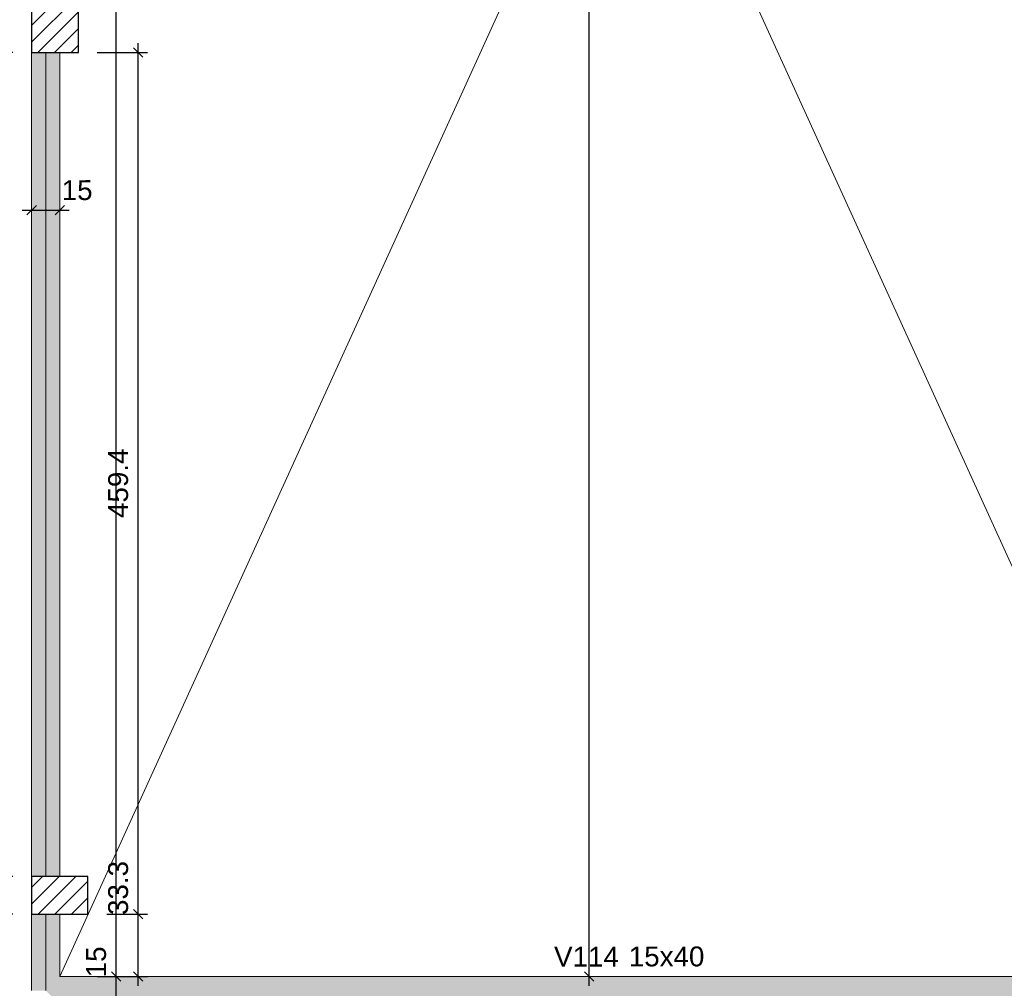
# Model space of a CAD drawing. Header units: millimetres. Extents: x 0 to 119, y 0 to 84.
# Tile 4 of 35: x 10 to 21, y 41 to 51. Entities that reach past the tile are written whole.
import ezdxf

# ---------------------------------------------------------------- set-up
doc = ezdxf.new("R2010")
doc.units = ezdxf.units.MM
doc.header["$MEASUREMENT"] = 0
doc.linetypes.add('NULL', pattern=[0])
doc.layers.get('0').update_dxf_attribs({"lineweight": 18})
for name, color, linetype, lineweight in [('FO-Aberturas', 7, 'Continuous', 5), ('FO-Cotas', 5, 'Continuous', 5), ('FO-Eixos', 5, 'Continuous', 5), ('FO-Hachura pilar que passa', 19, 'Continuous', 5), ('FO-Hachura viga', 43, 'Continuous', 5), ('FO-Pilares', 4, 'Continuous', 30), ('FO-Textos das vigas', 7, 'Continuous', 5), ('FO-Vigas', 1, 'Continuous', 20)]:
    doc.layers.add(name, color=color, linetype=linetype, lineweight=lineweight)
doc.styles.add('Arial', font='txt')
doc.dimstyles.new('UM_50.000000', dxfattribs={"dimtxt": 0.18, "dimasz": 0.1, "dimexe": 0.1, "dimexo": 0.2, "dimgap": 0, "dimtad": 1, "dimtih": 1, "dimtoh": 1, "dimdec": 1, "dimlfac": 50, "dimzin": 0, "dimdsep": 46, "dimtxsty": 'Standard', "dimcen": 0.09, "dimdle": 0.1, "dimadec": 1, "dimazin": 2, "dimtfac": 1, "dimtdec": 4, "dimtofl": 0, "dimtmove": 0, "dimatfit": 3, "dimfxl": 1, "dimtolj": 1, "dimarcsym": 0})

# ---------------------------------------------------------------- blocks, each defined once
blk = doc.blocks.new('_Oblique')
at = {"color": 0, "linetype": 'ByBlock', "lineweight": -2}
blk.add_line((-0.5, -0.5), (0.5, 0.5), dxfattribs=at)
blk = doc.blocks.new('*D48')
at = {"layer": 'Defpoints', "color": 0}
for p in [(8.903, 41.498), (10.315, 41.498), (10.315, 35.155)]:
    blk.add_point(p, dxfattribs=at)
at = {"layer": 'FO-Cotas', "color": 0, "lineweight": -2}
for p, q in [((8.903, 35.055), (8.903, 41.598)), ((10.115, 41.498), (8.803, 41.498)), ((10.115, 35.155), (8.803, 35.155))]:
    blk.add_line(p, q, dxfattribs=at)
at = {"layer": 'FO-Cotas', "color": 0, "lineweight": -2, "xscale": 0.1, "yscale": 0.1, "zscale": 0.1}
for p, rotation in [((8.903, 41.498), 90), ((8.903, 35.155), 270)]:
    blk.add_blockref('_Oblique', p, dxfattribs=dict(at, rotation=rotation))
at = {"layer": 'FO-Cotas', "color": 7, "insert": (8.691, 38.327), "char_height": 0.2118, "attachment_point": 5, "rotation": 90, "style": 'Arial'}
blk.add_mtext('\\A1;317.2', dxfattribs=at)
blk = doc.blocks.new('*D49')
at = {"layer": 'Defpoints', "color": 0}
for p in [(8.903, 41.898), (10.315, 41.898), (10.315, 41.498)]:
    blk.add_point(p, dxfattribs=at)
at = {"layer": 'FO-Cotas', "color": 0, "lineweight": -2}
for p, q in [((8.903, 41.398), (8.903, 41.998)), ((10.115, 41.898), (8.803, 41.898)), ((10.115, 41.498), (8.803, 41.498))]:
    blk.add_line(p, q, dxfattribs=at)
at = {"layer": 'FO-Cotas', "color": 0, "lineweight": -2, "xscale": 0.1, "yscale": 0.1, "zscale": 0.1}
for p, rotation in [((8.903, 41.898), 90), ((8.903, 41.498), 270)]:
    blk.add_blockref('_Oblique', p, dxfattribs=dict(at, rotation=rotation))
at = {"layer": 'FO-Cotas', "color": 7, "insert": (8.691, 42.056), "char_height": 0.2118, "attachment_point": 5, "rotation": 90, "style": 'Arial'}
blk.add_mtext('\\A1;20', dxfattribs=at)
blk = doc.blocks.new('*D50')
at = {"layer": 'Defpoints', "color": 0}
for p in [(8.903, 50.687), (10.315, 50.687), (10.315, 41.898)]:
    blk.add_point(p, dxfattribs=at)
at = {"layer": 'FO-Cotas', "color": 0, "lineweight": -2}
for p, q in [((8.903, 41.798), (8.903, 50.787)), ((10.115, 50.687), (8.803, 50.687)), ((10.115, 41.898), (8.803, 41.898))]:
    blk.add_line(p, q, dxfattribs=at)
at = {"layer": 'FO-Cotas', "color": 0, "lineweight": -2, "xscale": 0.1, "yscale": 0.1, "zscale": 0.1}
for p, rotation in [((8.903, 50.687), 90), ((8.903, 41.898), 270)]:
    blk.add_blockref('_Oblique', p, dxfattribs=dict(at, rotation=rotation))
at = {"layer": 'FO-Cotas', "color": 7, "insert": (8.691, 46.293), "char_height": 0.2118, "attachment_point": 5, "rotation": 90, "style": 'Arial'}
blk.add_mtext('\\A1;439.4', dxfattribs=at)
blk = doc.blocks.new('*D51')
at = {"layer": 'Defpoints', "color": 0}
for p in [(8.903, 51.287), (10.315, 51.287), (10.315, 50.687)]:
    blk.add_point(p, dxfattribs=at)
at = {"layer": 'FO-Cotas', "color": 0, "lineweight": -2}
for p, q in [((8.903, 50.587), (8.903, 51.387)), ((10.115, 51.287), (8.803, 51.287)), ((10.115, 50.687), (8.803, 50.687))]:
    blk.add_line(p, q, dxfattribs=at)
at = {"layer": 'FO-Cotas', "color": 0, "lineweight": -2, "xscale": 0.1, "yscale": 0.1, "zscale": 0.1}
for p, rotation in [((8.903, 51.287), 90), ((8.903, 50.687), 270)]:
    blk.add_blockref('_Oblique', p, dxfattribs=dict(at, rotation=rotation))
at = {"layer": 'FO-Cotas', "color": 7, "insert": (8.691, 50.987), "char_height": 0.2118, "attachment_point": 5, "rotation": 90, "style": 'Arial'}
blk.add_mtext('\\A1;30', dxfattribs=at)
blk = doc.blocks.new('*D58')
at = {"layer": 'Defpoints', "color": 0}
for p in [(8.373, 75.408), (10.315, 75.408), (10.315, 34.555)]:
    blk.add_point(p, dxfattribs=at)
at = {"layer": 'FO-Cotas', "color": 0, "lineweight": -2}
for p, q in [((8.373, 34.455), (8.373, 75.508)), ((10.115, 75.408), (8.273, 75.408)), ((10.115, 34.555), (8.273, 34.555))]:
    blk.add_line(p, q, dxfattribs=at)
at = {"layer": 'FO-Cotas', "color": 0, "lineweight": -2, "xscale": 0.1, "yscale": 0.1, "zscale": 0.1}
for p, rotation in [((8.373, 75.408), 90), ((8.373, 34.555), 270)]:
    blk.add_blockref('_Oblique', p, dxfattribs=dict(at, rotation=rotation))
at = {"layer": 'FO-Cotas', "color": 7, "insert": (8.161, 54.982), "char_height": 0.2118, "attachment_point": 5, "rotation": 90, "style": 'Arial'}
blk.add_mtext('\\A1;2042.7', dxfattribs=at)
blk = doc.blocks.new('*D111')
at = {"layer": 'Defpoints', "color": 0}
for p in [(10.315, 49.006), (10.615, 49.006), (10.615, 49.006)]:
    blk.add_point(p, dxfattribs=at)
at = {"layer": 'FO-Cotas', "color": 0, "lineweight": -2}
blk.add_line((10.215, 49.006), (10.715, 49.006), dxfattribs=at)
at = {"layer": 'FO-Cotas', "color": 0, "lineweight": -2, "xscale": 0.1, "yscale": 0.1, "zscale": 0.1, "rotation": 180}
blk.add_blockref('_Oblique', (10.315, 49.006), dxfattribs=at)
at = {"layer": 'FO-Cotas', "color": 0, "lineweight": -2, "xscale": 0.1, "yscale": 0.1, "zscale": 0.1}
blk.add_blockref('_Oblique', (10.615, 49.006), dxfattribs=at)
at = {"layer": 'FO-Cotas', "color": 7, "insert": (10.8, 49.218), "char_height": 0.2118, "attachment_point": 5, "rotation": 0.0057, "style": 'Arial'}
blk.add_mtext('\\A1;15', dxfattribs=at)
blk = doc.blocks.new('*D145')
at = {"layer": 'Defpoints', "color": 0}
for p in [(11.215, 40.832), (11.215, 40.832), (11.215, 40.532)]:
    blk.add_point(p, dxfattribs=at)
at = {"layer": 'FO-Cotas', "color": 0, "lineweight": -2}
blk.add_line((11.215, 40.432), (11.215, 40.932), dxfattribs=at)
at = {"layer": 'FO-Cotas', "color": 0, "lineweight": -2, "xscale": 0.1, "yscale": 0.1, "zscale": 0.1}
for p, rotation in [((11.215, 40.832), 90), ((11.215, 40.532), 270)]:
    blk.add_blockref('_Oblique', p, dxfattribs=dict(at, rotation=rotation))
at = {"layer": 'FO-Cotas', "color": 7, "insert": (11.003, 40.989), "char_height": 0.2118, "attachment_point": 5, "rotation": 90, "style": 'Arial'}
blk.add_mtext('\\A1;15', dxfattribs=at)
blk = doc.blocks.new('*D146')
at = {"layer": 'Defpoints', "color": 0}
for p in [(11.215, 67.516), (11.215, 67.516), (11.215, 40.832)]:
    blk.add_point(p, dxfattribs=at)
at = {"layer": 'FO-Cotas', "color": 0, "lineweight": -2}
blk.add_line((11.215, 40.732), (11.215, 67.616), dxfattribs=at)
at = {"layer": 'FO-Cotas', "color": 0, "lineweight": -2, "xscale": 0.1, "yscale": 0.1, "zscale": 0.1}
for p, rotation in [((11.215, 67.516), 90), ((11.215, 40.832), 270)]:
    blk.add_blockref('_Oblique', p, dxfattribs=dict(at, rotation=rotation))
at = {"layer": 'FO-Cotas', "color": 7, "insert": (11.003, 54.174), "char_height": 0.2118, "attachment_point": 5, "rotation": 90, "style": 'Arial'}
blk.add_mtext('\\A1;1334.2', dxfattribs=at)
blk = doc.blocks.new('*D151')
at = {"layer": 'Defpoints', "color": 0}
for p in [(16.259, 62.362), (16.259, 62.362), (16.259, 40.832)]:
    blk.add_point(p, dxfattribs=at)
at = {"layer": 'FO-Cotas', "color": 0, "lineweight": -2}
blk.add_line((16.259, 40.732), (16.259, 62.462), dxfattribs=at)
at = {"layer": 'FO-Cotas', "color": 0, "lineweight": -2, "xscale": 0.1, "yscale": 0.1, "zscale": 0.1}
for p, rotation in [((16.259, 62.362), 90), ((16.259, 40.832), 270)]:
    blk.add_blockref('_Oblique', p, dxfattribs=dict(at, rotation=rotation))
at = {"layer": 'FO-Cotas', "color": 7, "insert": (16.047, 51.597), "char_height": 0.2118, "attachment_point": 5, "rotation": 90, "style": 'Arial'}
blk.add_mtext('\\A1;1076.5', dxfattribs=at)
blk = doc.blocks.new('*D232')
at = {"layer": 'Defpoints', "color": 0}
for p in [(10.915, 41.498), (11.45, 41.498), (10.815, 40.832)]:
    blk.add_point(p, dxfattribs=at)
at = {"layer": 'FO-Cotas', "color": 0, "lineweight": -2}
for p, q in [((11.45, 40.732), (11.45, 41.598)), ((11.115, 41.498), (11.55, 41.498)), ((11.015, 40.832), (11.55, 40.832))]:
    blk.add_line(p, q, dxfattribs=at)
at = {"layer": 'FO-Cotas', "color": 0, "lineweight": -2, "xscale": 0.1, "yscale": 0.1, "zscale": 0.1}
for p, rotation in [((11.45, 41.498), 90), ((11.45, 40.832), 270)]:
    blk.add_blockref('_Oblique', p, dxfattribs=dict(at, rotation=rotation))
at = {"layer": 'FO-Cotas', "color": 7, "insert": (11.238, 41.777), "char_height": 0.2118, "attachment_point": 5, "rotation": 90, "style": 'Arial'}
blk.add_mtext('\\A1;33.3', dxfattribs=at)
blk = doc.blocks.new('*D233')
at = {"layer": 'Defpoints', "color": 0}
for p in [(10.815, 50.687), (11.45, 50.687), (10.915, 41.498)]:
    blk.add_point(p, dxfattribs=at)
at = {"layer": 'FO-Cotas', "color": 0, "lineweight": -2}
for p, q in [((11.45, 41.398), (11.45, 50.787)), ((11.015, 50.687), (11.55, 50.687)), ((11.115, 41.498), (11.55, 41.498))]:
    blk.add_line(p, q, dxfattribs=at)
at = {"layer": 'FO-Cotas', "color": 0, "lineweight": -2, "xscale": 0.1, "yscale": 0.1, "zscale": 0.1}
for p, rotation in [((11.45, 50.687), 90), ((11.45, 41.498), 270)]:
    blk.add_blockref('_Oblique', p, dxfattribs=dict(at, rotation=rotation))
at = {"layer": 'FO-Cotas', "color": 7, "insert": (11.238, 46.093), "char_height": 0.2118, "attachment_point": 5, "rotation": 90, "style": 'Arial'}
blk.add_mtext('\\A1;459.4', dxfattribs=at)

msp = doc.modelspace()

# ---------------------------------------------------------------- hatches: boundary and pattern name
at = {"layer": 'FO-Hachura pilar que passa', "linetype": 'Continuous'}
h = msp.add_hatch(dxfattribs=at)
h.set_pattern_fill('ANSI31', color=19, style=0)
h.paths.add_polyline_path([(10.3146, 50.6868), (10.5646, 50.6868), (10.8146, 50.6868), (10.8146, 50.9868), (10.8146, 51.2868), (10.5646, 51.2868), (10.3146, 51.2868), (10.3146, 50.9868)])
h = msp.add_hatch(dxfattribs=at)
h.set_pattern_fill('ANSI31', color=19, style=0)
h.paths.add_polyline_path([(10.9146, 41.4984), (10.9146, 41.6984), (10.9146, 41.8984), (10.6146, 41.8984), (10.3146, 41.8984), (10.3146, 41.6984), (10.3146, 41.4984), (10.6146, 41.4984)])
at = {"layer": 'FO-Hachura viga', "linetype": 'Continuous'}
for points in [[(10.6146, 50.687), (10.6146, 50.687), (10.3146, 50.687), (10.3146, 41.8984), (10.6146, 41.8984), (10.6146, 50.687)], [(10.6146, 40.8324), (10.6146, 40.8324), (10.6146, 41.4984), (10.3146, 41.4984), (10.3146, 40.6822), (10.4646, 40.6822), (10.6146, 40.8324)], [(22.7582, 40.8324), (22.7582, 40.8324), (10.6146, 40.8324), (10.4646, 40.6822), (10.6146, 40.5322), (22.7582, 40.5322), (22.7582, 40.8324)]]:
    msp.add_hatch(color=43, dxfattribs=at).paths.add_polyline_path(points)

# ---------------------------------------------------------------- linework, layer by layer
at = {"layer": 'FO-Aberturas'}
for p, q in [((10.615, 40.8322), (20.413, 62.3622)), ((12.96, 62.3622), (22.758, 40.8322))]:
    msp.add_line(p, q, dxfattribs=at)
at = {"layer": 'FO-Eixos'}
for p, q in [((10.4646, 41.8984), (10.4646, 50.6868)), ((10.4646, 40.6822), (10.4646, 41.4984))]:
    msp.add_line(p, q, dxfattribs=at)
at = {"layer": 'FO-Pilares'}
for points in [[(10.3146, 50.6868), (10.5646, 50.6868), (10.8146, 50.6868), (10.8146, 50.9868), (10.8146, 51.2868), (10.5646, 51.2868), (10.3146, 51.2868), (10.3146, 50.9868), (10.3146, 50.6868)], [(10.9146, 41.4984), (10.9146, 41.6984), (10.9146, 41.8984), (10.6146, 41.8984), (10.3146, 41.8984), (10.3146, 41.6984), (10.3146, 41.4984), (10.6146, 41.4984), (10.9146, 41.4984)]]:
    msp.add_lwpolyline(points, close=True, dxfattribs=at)
at = {"layer": 'FO-Vigas'}
for p, q in [((10.3146, 41.8984), (10.3146, 50.6868)), ((10.6146, 41.8984), (10.6146, 50.6868)), ((10.3146, 40.6822), (10.3146, 41.4984)), ((10.6146, 40.8322), (10.6146, 41.4984)), ((10.6146, 40.8322), (22.758, 40.8322))]:
    msp.add_line(p, q, dxfattribs=at)

# ---------------------------------------------------------------- texts
at = {"layer": 'FO-Textos das vigas', "linetype": 'NULL', "char_height": 0.2118, "line_spacing_factor": 0.798, "style": 'Arial'}
for s, insert, width, attachment_point in [('V114', (16.576, 40.9381), 1.354561, 9), ('15x40', (16.682, 40.9381), 1.580273, 7)]:
    msp.add_mtext(s, dxfattribs=dict(at, insert=insert, width=width, attachment_point=attachment_point))

# ---------------------------------------------------------------- dimensions: what is measured, and where the dimension line sits
at = {"layer": 'FO-Cotas'}
for base, p1, p2, override, picture, middle in [((8.373093, 75.4081765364), (10.314593, 34.5551765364), (10.314593, 75.4081765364), {"dimtxt": 0.2118, "dimasz": 0.1, "dimexe": 0.1, "dimexo": 0.2, "dimtad": 1, "dimtih": 0, "dimtoh": 0, "dimdec": 1, "dimlfac": 50, "dimzin": 8, "dimtxsty": 'Arial', "dimblk": 'Oblique', "dimblk1": 'Oblique', "dimblk2": 'Oblique', "dimsah": 1, "dimdle": 0.1, "dimse1": 0, "dimse2": 0, "dimclrt": 7, "dimadec": 1, "dimazin": 3, "dimtmove": 2, "dimldrblk": 'Oblique'}, '*D58', (8.161293, 54.9816765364)), ((11.2146, 67.516), (11.2146, 40.8322), (11.2146, 67.516), {"dimtxt": 0.2118, "dimasz": 0.1, "dimexe": 0.1, "dimexo": 0.2, "dimtad": 1, "dimtih": 0, "dimtoh": 0, "dimdec": 1, "dimlfac": 50, "dimzin": 8, "dimtxsty": 'Arial', "dimblk": 'Oblique', "dimblk1": 'Oblique', "dimblk2": 'Oblique', "dimsah": 1, "dimdle": 0.1, "dimse1": 1, "dimse2": 1, "dimclrt": 7, "dimadec": 1, "dimazin": 3, "dimtmove": 2, "dimldrblk": 'Oblique'}, '*D146', (11.0028, 54.1741)), ((16.2586, 62.3624), (16.2586, 40.8322), (16.2586, 62.3624), {"dimtxt": 0.2118, "dimasz": 0.1, "dimexe": 0.1, "dimexo": 0.2, "dimtad": 1, "dimtih": 0, "dimtoh": 0, "dimdec": 1, "dimlfac": 50, "dimzin": 8, "dimtxsty": 'Arial', "dimblk": 'Oblique', "dimblk1": 'Oblique', "dimblk2": 'Oblique', "dimsah": 1, "dimdle": 0.1, "dimse1": 1, "dimse2": 1, "dimclrt": 7, "dimadec": 1, "dimazin": 3, "dimtmove": 2, "dimldrblk": 'Oblique'}, '*D151', (16.0468, 51.5973)), ((8.9026, 51.2868), (10.3146, 50.6868), (10.3146, 51.2868), {"dimtxt": 0.2118, "dimasz": 0.1, "dimexe": 0.1, "dimexo": 0.2, "dimtad": 1, "dimtih": 0, "dimtoh": 0, "dimdec": 1, "dimlfac": 50, "dimzin": 8, "dimtxsty": 'Arial', "dimblk": 'Oblique', "dimblk1": 'Oblique', "dimblk2": 'Oblique', "dimsah": 1, "dimdle": 0.1, "dimse1": 0, "dimse2": 0, "dimclrt": 7, "dimadec": 1, "dimazin": 3, "dimtmove": 2, "dimldrblk": 'Oblique'}, '*D51', (8.6908, 50.9868)), ((8.9026, 50.6868), (10.3146, 41.8984), (10.3146, 50.6868), {"dimtxt": 0.2118, "dimasz": 0.1, "dimexe": 0.1, "dimexo": 0.2, "dimtad": 1, "dimtih": 0, "dimtoh": 0, "dimdec": 1, "dimlfac": 50, "dimzin": 8, "dimtxsty": 'Arial', "dimblk": 'Oblique', "dimblk1": 'Oblique', "dimblk2": 'Oblique', "dimsah": 1, "dimdle": 0.1, "dimse1": 0, "dimse2": 0, "dimclrt": 7, "dimadec": 1, "dimazin": 3, "dimtmove": 2, "dimldrblk": 'Oblique'}, '*D50', (8.6908, 46.2926)), ((11.45, 50.6868), (10.9146, 41.4984), (10.8146, 50.6868), {"dimtxt": 0.2118, "dimasz": 0.1, "dimexe": 0.1, "dimexo": 0.2, "dimtad": 1, "dimtih": 0, "dimtoh": 0, "dimdec": 1, "dimlfac": 50, "dimzin": 8, "dimtxsty": 'Arial', "dimblk": 'Oblique', "dimblk1": 'Oblique', "dimblk2": 'Oblique', "dimsah": 1, "dimdle": 0.1, "dimse1": 0, "dimse2": 0, "dimclrt": 7, "dimadec": 1, "dimazin": 3, "dimtmove": 2, "dimldrblk": 'Oblique'}, '*D233', (11.2382, 46.0926)), ((8.9026, 41.8984), (10.3146, 41.4984), (10.3146, 41.8984), {"dimtxt": 0.2118, "dimasz": 0.1, "dimexe": 0.1, "dimexo": 0.2, "dimtad": 1, "dimtih": 0, "dimtoh": 0, "dimdec": 1, "dimlfac": 50, "dimzin": 8, "dimtxsty": 'Arial', "dimblk": 'Oblique', "dimblk1": 'Oblique', "dimblk2": 'Oblique', "dimsah": 1, "dimdle": 0.1, "dimse1": 0, "dimse2": 0, "dimclrt": 7, "dimadec": 1, "dimazin": 3, "dimtmove": 2, "dimldrblk": 'Oblique'}, '*D49', (8.6908, 42.0557)), ((11.45, 41.4984), (10.8146, 40.8322), (10.9146, 41.4984), {"dimtxt": 0.2118, "dimasz": 0.1, "dimexe": 0.1, "dimexo": 0.2, "dimtad": 1, "dimtih": 0, "dimtoh": 0, "dimdec": 1, "dimlfac": 50, "dimzin": 8, "dimtxsty": 'Arial', "dimblk": 'Oblique', "dimblk1": 'Oblique', "dimblk2": 'Oblique', "dimsah": 1, "dimdle": 0.1, "dimse1": 0, "dimse2": 0, "dimclrt": 7, "dimadec": 1, "dimazin": 3, "dimtmove": 2, "dimldrblk": 'Oblique'}, '*D232', (11.2382, 41.7766)), ((8.9026, 41.4984), (10.3146, 35.1552), (10.3146, 41.4984), {"dimtxt": 0.2118, "dimasz": 0.1, "dimexe": 0.1, "dimexo": 0.2, "dimtad": 1, "dimtih": 0, "dimtoh": 0, "dimdec": 1, "dimlfac": 50, "dimzin": 8, "dimtxsty": 'Arial', "dimblk": 'Oblique', "dimblk1": 'Oblique', "dimblk2": 'Oblique', "dimsah": 1, "dimdle": 0.1, "dimse1": 0, "dimse2": 0, "dimclrt": 7, "dimadec": 1, "dimazin": 3, "dimtmove": 2, "dimldrblk": 'Oblique'}, '*D48', (8.6908, 38.3268)), ((11.2146, 40.8322), (11.2146, 40.5322), (11.2146, 40.8322), {"dimtxt": 0.2118, "dimasz": 0.1, "dimexe": 0.1, "dimexo": 0.2, "dimtad": 1, "dimtih": 0, "dimtoh": 0, "dimdec": 1, "dimlfac": 50, "dimzin": 8, "dimtxsty": 'Arial', "dimblk": 'Oblique', "dimblk1": 'Oblique', "dimblk2": 'Oblique', "dimsah": 1, "dimdle": 0.1, "dimse1": 1, "dimse2": 1, "dimclrt": 7, "dimadec": 1, "dimazin": 3, "dimtmove": 2, "dimldrblk": 'Oblique'}, '*D145', (11.0028, 40.9895))]:
    dim = msp.add_linear_dim(base=base, p1=p1, p2=p2, angle=90, dimstyle='UM_50.000000', override=override, dxfattribs=at)
    dim.commit()
    dim.dimension.update_dxf_attribs({"geometry": picture, "text_midpoint": middle, "dimtype": 160, "text_rotation": 90})
dim = msp.add_linear_dim(base=(10.6146, 49.0062), p1=(10.3146, 49.0062), p2=(10.6146, 49.0062), dimstyle='UM_50.000000', override={"dimtxt": 0.2118, "dimasz": 0.1, "dimexe": 0.1, "dimexo": 0.2, "dimtad": 1, "dimtih": 0, "dimtoh": 0, "dimdec": 1, "dimlfac": 50, "dimzin": 8, "dimtxsty": 'Arial', "dimblk": 'Oblique', "dimblk1": 'Oblique', "dimblk2": 'Oblique', "dimsah": 1, "dimdle": 0.1, "dimse1": 1, "dimse2": 1, "dimclrt": 7, "dimadec": 1, "dimazin": 3, "dimtmove": 2, "dimldrblk": 'Oblique'}, dxfattribs=at)
dim.commit()
dim.dimension.update_dxf_attribs({"geometry": '*D111', "text_midpoint": (10.7999, 49.218), "dimtype": 160, "text_rotation": 0.00573})

doc.saveas('drawing.dxf')
